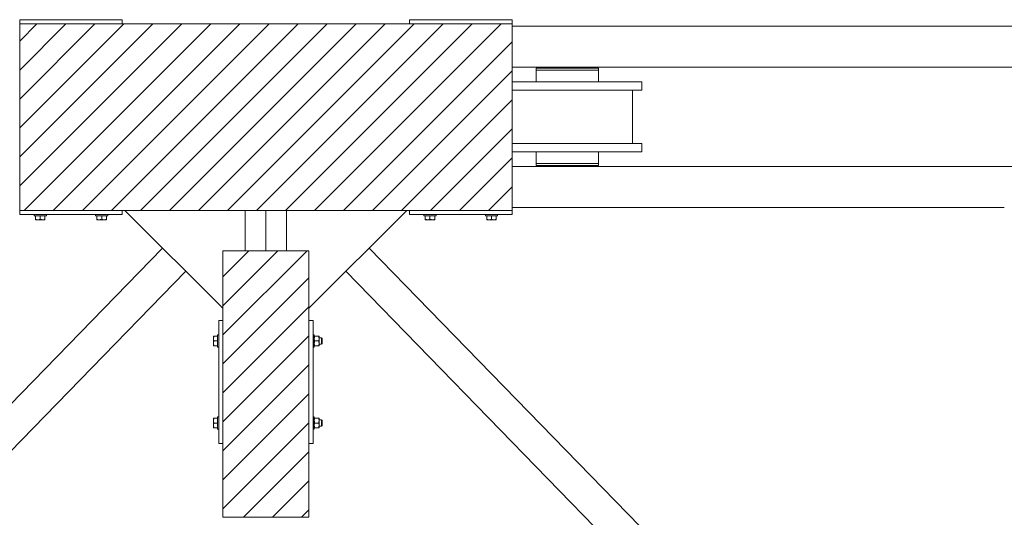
# Model space of a CAD drawing. Header units: millimetres. Extents: x -1413 to 6997, y -739331 to -733391.
# Tile 44 of 47: x 5525 to 6005, y -733982 to -733740. Entities that reach past the tile are written whole.
import ezdxf

# ---------------------------------------------------------------- set-up
doc = ezdxf.new("R2010")
doc.units = ezdxf.units.MM
doc.header["$MEASUREMENT"] = 0
for name, color, linetype, lineweight in [('Side Cradle Blocks', 7, 'Continuous', 0), ('Side Cradle Stbd', 7, 'Continuous', 0), ('Side Slip Cradle Stbd', 7, 'Continuous', 0)]:
    doc.layers.add(name, color=color, linetype=linetype, lineweight=lineweight)

# ---------------------------------------------------------------- blocks, each defined once
blk = doc.blocks.new('*U59')
at = {"linetype": 'Continuous', "lineweight": 0}
h = blk.add_hatch(dxfattribs=at)
h.set_pattern_fill('HATCH', color=30, style=0, pattern_type=2)
h.set_pattern_definition([(45, (2807.600171, 2543.745687), (-7.071067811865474, 7.071067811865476), [])])
h.paths.add_polyline_path([(2973.367722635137, 2528.072031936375), (2973.367722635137, 2529.385302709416), (2973.367722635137, 2549.385627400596), (2973.367722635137, 2556.685746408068), (2973.367722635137, 2560.685811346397), (2973.367722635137, 2586.686238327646), (2973.367722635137, 2590.686303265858), (2973.367722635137, 2597.873172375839), (2973.367722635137, 2617.873497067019), (2973.367722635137, 2619.073523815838), (2933.126881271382, 2619.073516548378), (2923.366910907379, 2619.073516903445), (2783.364638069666, 2619.073521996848), (2733.36382634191, 2619.073523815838), (2733.36382634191, 2617.873497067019), (2733.36382634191, 2597.873172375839), (2733.36382634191, 2590.686303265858), (2733.36382634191, 2586.686238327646), (2733.363826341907, 2560.685811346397), (2733.363826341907, 2556.685746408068), (2733.363826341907, 2549.385627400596), (2733.363826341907, 2529.385302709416), (2733.363826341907, 2528.072039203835), (2783.364638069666, 2528.072039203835), (2784.621286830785, 2528.072039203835), (2843.308990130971, 2528.072039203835), (2853.36577448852, 2528.072039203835), (2863.422558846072, 2528.072039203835), (2922.11026214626, 2528.072039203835), (2923.366910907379, 2528.072039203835), (2933.126881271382, 2528.072039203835)])
h = blk.add_hatch(dxfattribs=at)
h.set_pattern_fill('HATCH', color=30, style=0, pattern_type=2)
h.set_pattern_definition([(45, (2848.120892, 2469.16471), (-7.071067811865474, 7.071067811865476), [])])
h.paths.add_polyline_path([(2874.366115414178, 2474.356098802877), (2874.366115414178, 2480.327892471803), (2874.366115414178, 2508.35665077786), (2863.422558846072, 2508.35665077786), (2853.36577448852, 2508.35665077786), (2843.308990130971, 2508.35665077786), (2832.365433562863, 2508.35665077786), (2832.365433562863, 2480.327892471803), (2832.365433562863, 2474.356098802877), (2832.365433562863, 2414.355124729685), (2832.365433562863, 2378.354540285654), (2833.365449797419, 2378.354540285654), (2853.36577448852, 2378.354540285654), (2873.366099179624, 2378.354540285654), (2874.366115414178, 2378.354540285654), (2874.366115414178, 2414.355124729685)])
at = {"color": 30, "linetype": 'Continuous', "lineweight": 0, "flags": 128}
for points in [[(2973.367722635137, 2528.072031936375), (2973.367722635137, 2529.385302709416), (2973.367722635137, 2549.385627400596), (2973.367722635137, 2556.685746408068), (2973.367722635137, 2560.685811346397), (2973.367722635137, 2586.686238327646), (2973.367722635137, 2590.686303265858), (2973.367722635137, 2597.873172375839), (2973.367722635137, 2617.873497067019), (2973.367722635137, 2619.073523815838), (2933.126881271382, 2619.073516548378), (2923.366910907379, 2619.073516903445), (2783.364638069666, 2619.073521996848), (2733.36382634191, 2619.073523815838), (2733.36382634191, 2617.873497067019), (2733.36382634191, 2597.873172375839), (2733.36382634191, 2590.686303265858), (2733.36382634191, 2586.686238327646), (2733.363826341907, 2560.685811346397), (2733.363826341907, 2556.685746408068), (2733.363826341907, 2549.385627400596), (2733.363826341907, 2529.385302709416), (2733.363826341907, 2528.072039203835), (2783.364638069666, 2528.072039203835), (2784.621286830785, 2528.072039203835), (2843.308990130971, 2528.072039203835), (2853.36577448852, 2528.072039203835), (2863.422558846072, 2528.072039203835), (2922.11026214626, 2528.072039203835), (2923.366910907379, 2528.072039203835), (2933.126881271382, 2528.072039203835), (2973.367722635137, 2528.072031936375)], [(2874.366115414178, 2474.356098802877), (2874.366115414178, 2480.327892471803), (2874.366115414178, 2508.35665077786), (2863.422558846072, 2508.35665077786), (2853.36577448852, 2508.35665077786), (2843.308990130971, 2508.35665077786), (2832.365433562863, 2508.35665077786), (2832.365433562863, 2480.327892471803), (2832.365433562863, 2474.356098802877), (2832.365433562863, 2414.355124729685), (2832.365433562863, 2378.354540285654), (2833.365449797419, 2378.354540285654), (2853.36577448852, 2378.354540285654), (2873.366099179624, 2378.354540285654), (2874.366115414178, 2378.354540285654), (2874.366115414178, 2414.355124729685), (2874.366115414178, 2474.356098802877)]]:
    blk.add_lwpolyline(points, close=True, dxfattribs=at)
at = {"layer": 'Side Cradle Blocks', "color": 7, "linetype": 'Continuous', "lineweight": 0}
for p, q in [((2733.36382634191, 2619.073523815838), (2733.36382634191, 2621.073549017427)), ((2733.36382634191, 2621.073549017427), (2783.364638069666, 2621.073549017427)), ((2783.364638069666, 2621.073549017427), (2783.364638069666, 2619.073523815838)), ((2933.126881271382, 2621.073549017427), (2923.366910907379, 2621.073549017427)), ((2923.366910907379, 2621.073549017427), (2923.366910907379, 2619.073523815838)), ((2973.367722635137, 2621.073549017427), (2933.126881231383, 2621.073549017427)), ((2973.367722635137, 2619.073523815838), (2973.367722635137, 2621.073549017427)), ((2733.363826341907, 2619.073516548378), (2933.126881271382, 2619.073516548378)), ((2733.363826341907, 2528.072039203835), (2733.363826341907, 2619.073516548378)), ((2933.126881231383, 2619.073516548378), (2973.367722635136, 2619.073516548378)), ((2973.367722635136, 2619.073516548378), (2973.367722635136, 2528.072039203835)), ((2933.126881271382, 2528.072039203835), (2733.363826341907, 2528.072039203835)), ((2733.36382634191, 2528.072031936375), (2733.36382634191, 2526.072006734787)), ((2733.36382634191, 2526.072006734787), (2783.364638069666, 2526.072006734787)), ((2741.047333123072, 2523.830352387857), (2741.047333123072, 2525.471989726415)), ((2744.51205762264, 2525.471996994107), (2743.363988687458, 2525.471996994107)), ((2743.363988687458, 2523.830352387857), (2743.363988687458, 2525.471988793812)), ((2745.680644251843, 2525.471989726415), (2745.680644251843, 2523.830352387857)), ((2771.047820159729, 2525.471989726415), (2771.047820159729, 2523.830352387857)), ((2772.21640678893, 2525.471996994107), (2773.364475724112, 2525.471996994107)), ((2773.364475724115, 2523.830352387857), (2773.364475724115, 2525.471988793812)), ((2775.681131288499, 2523.830352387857), (2775.681131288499, 2525.471989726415)), ((2783.364638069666, 2526.072006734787), (2783.364638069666, 2528.072031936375)), ((2923.366910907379, 2526.072006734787), (2923.366910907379, 2528.072031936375)), ((2933.126881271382, 2526.072006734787), (2923.366910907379, 2526.072006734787)), ((2931.050417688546, 2523.830352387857), (2931.050417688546, 2525.471989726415)), ((2933.126881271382, 2525.471996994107), (2932.219004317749, 2525.471996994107)), ((2973.367722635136, 2528.072039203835), (2933.126881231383, 2528.072039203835)), ((2973.367722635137, 2526.072006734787), (2933.126881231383, 2526.072006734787)), ((2933.367073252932, 2525.471996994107), (2933.126881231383, 2525.471996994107)), ((2934.515142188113, 2525.471996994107), (2933.367073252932, 2525.471996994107)), ((2933.367073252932, 2523.830352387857), (2933.367073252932, 2525.471988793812)), ((2935.683728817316, 2525.471989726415), (2935.683728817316, 2523.830352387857)), ((2961.050904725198, 2525.471989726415), (2961.050904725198, 2523.830352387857)), ((2962.219491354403, 2525.471996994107), (2963.367560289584, 2525.471996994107)), ((2963.367560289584, 2523.830352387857), (2963.367560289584, 2525.471988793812)), ((2965.684215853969, 2523.830352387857), (2965.684215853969, 2525.471989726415)), ((2973.367722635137, 2528.072031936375), (2973.367722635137, 2526.072006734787)), ((2741.047333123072, 2523.628595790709), (2741.047333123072, 2523.830352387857)), ((2741.474609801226, 2523.633672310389), (2741.047333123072, 2523.830352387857)), ((2741.16358777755, 2523.472037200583), (2741.185359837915, 2523.471964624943)), ((2741.185399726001, 2523.471964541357), (2741.229005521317, 2523.472037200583)), ((2742.205660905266, 2523.471964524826), (2741.592450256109, 2523.471964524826)), ((2741.617302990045, 2523.472037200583), (2741.592488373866, 2523.471964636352)), ((2742.205832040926, 2523.471964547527), (2742.754434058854, 2523.472037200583)), ((2743.363988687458, 2523.830352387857), (2742.932373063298, 2523.621992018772)), ((2743.791265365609, 2523.633672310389), (2743.363988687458, 2523.830352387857)), ((2744.522316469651, 2523.471964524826), (2743.771049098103, 2523.471964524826)), ((2743.973543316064, 2523.472037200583), (2744.522230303, 2523.471964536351)), ((2745.680644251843, 2523.830352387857), (2745.249028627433, 2523.621992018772)), ((2745.680644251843, 2523.471964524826), (2745.542587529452, 2523.471964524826)), ((2745.564389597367, 2523.472037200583), (2745.542609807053, 2523.471964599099)), ((2745.680644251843, 2523.520124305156), (2745.680644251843, 2523.471964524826)), ((2771.047820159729, 2523.830352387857), (2771.479435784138, 2523.621992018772)), ((2771.047820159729, 2523.520124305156), (2771.047820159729, 2523.471964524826)), ((2771.047820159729, 2523.471964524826), (2771.185876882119, 2523.471964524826)), ((2771.185854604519, 2523.471964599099), (2771.164074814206, 2523.472037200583)), ((2772.206147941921, 2523.471964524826), (2772.957415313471, 2523.471964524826)), ((2772.206234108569, 2523.471964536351), (2772.754921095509, 2523.472037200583)), ((2772.937199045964, 2523.633672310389), (2773.364475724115, 2523.830352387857)), ((2773.364475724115, 2523.830352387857), (2773.796091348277, 2523.621992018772)), ((2773.974030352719, 2523.472037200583), (2774.522632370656, 2523.471964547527)), ((2774.522803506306, 2523.471964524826), (2775.136014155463, 2523.471964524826)), ((2775.135976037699, 2523.471964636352), (2775.11116142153, 2523.472037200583)), ((2775.253854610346, 2523.633672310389), (2775.681131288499, 2523.830352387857)), ((2775.499458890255, 2523.472037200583), (2775.54306468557, 2523.471964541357)), ((2775.564876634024, 2523.472037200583), (2775.543104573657, 2523.471964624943)), ((2775.681131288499, 2523.628595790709), (2775.681131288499, 2523.830352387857)), ((2931.050417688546, 2523.628595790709), (2931.050417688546, 2523.830352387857)), ((2931.477694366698, 2523.633672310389), (2931.050417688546, 2523.830352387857)), ((2931.166672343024, 2523.472037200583), (2931.18844440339, 2523.471964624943)), ((2931.188484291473, 2523.471964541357), (2931.232090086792, 2523.472037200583)), ((2932.208745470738, 2523.471964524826), (2931.595534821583, 2523.471964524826)), ((2931.620387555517, 2523.472037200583), (2931.595572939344, 2523.471964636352)), ((2932.208916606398, 2523.471964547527), (2932.757518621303, 2523.472037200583)), ((2933.126881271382, 2523.714400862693), (2932.935457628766, 2523.621992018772)), ((2933.367073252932, 2523.830352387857), (2933.126881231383, 2523.714400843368)), ((2933.126881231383, 2523.471964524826), (2933.774133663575, 2523.471964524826)), ((2933.79434993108, 2523.633672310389), (2933.367073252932, 2523.830352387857)), ((2934.525401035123, 2523.471964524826), (2933.774133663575, 2523.471964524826)), ((2933.976627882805, 2523.472037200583), (2934.525314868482, 2523.471964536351)), ((2935.683728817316, 2523.830352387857), (2935.252113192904, 2523.621992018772)), ((2935.683728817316, 2523.471964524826), (2935.545672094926, 2523.471964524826)), ((2935.567474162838, 2523.472037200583), (2935.545694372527, 2523.471964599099)), ((2935.683728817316, 2523.520124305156), (2935.683728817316, 2523.471964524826)), ((2961.050904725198, 2523.830352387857), (2961.482520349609, 2523.621992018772)), ((2961.050904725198, 2523.520124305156), (2961.050904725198, 2523.471964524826)), ((2961.050904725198, 2523.471964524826), (2961.188961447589, 2523.471964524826)), ((2961.188939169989, 2523.471964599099), (2961.167159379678, 2523.472037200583)), ((2962.209232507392, 2523.471964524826), (2962.96049987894, 2523.471964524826)), ((2962.20931867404, 2523.471964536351), (2962.758005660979, 2523.472037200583)), ((2962.940283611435, 2523.633672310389), (2963.367560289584, 2523.830352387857)), ((2963.367560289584, 2523.830352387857), (2963.799175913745, 2523.621992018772)), ((2963.97711491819, 2523.472037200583), (2964.525716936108, 2523.471964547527)), ((2964.525888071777, 2523.471964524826), (2965.139098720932, 2523.471964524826)), ((2965.139060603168, 2523.471964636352), (2965.114245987, 2523.472037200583)), ((2965.256939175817, 2523.633672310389), (2965.684215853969, 2523.830352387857)), ((2965.502543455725, 2523.472037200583), (2965.546149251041, 2523.471964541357)), ((2965.567961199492, 2523.472037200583), (2965.546189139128, 2523.471964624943)), ((2965.684215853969, 2523.628595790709), (2965.684215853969, 2523.830352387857)), ((2832.365433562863, 2378.354540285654), (2832.365433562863, 2508.35665077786)), ((2832.365433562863, 2508.35665077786), (2874.366115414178, 2508.35665077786)), ((2874.366115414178, 2508.35665077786), (2874.366115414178, 2378.354540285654)), ((2832.365426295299, 2474.356098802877), (2830.365401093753, 2474.356098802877)), ((2830.365401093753, 2474.356098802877), (2830.365401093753, 2414.355124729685)), ((2874.366122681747, 2474.356098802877), (2876.366147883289, 2474.356098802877)), ((2876.366147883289, 2474.356098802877), (2876.366147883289, 2414.355124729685)), ((2827.765431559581, 2466.556337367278), (2827.765358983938, 2466.534565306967)), ((2827.765358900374, 2466.53452541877), (2827.765431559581, 2466.490919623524)), ((2827.765358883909, 2465.514264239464), (2827.765358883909, 2466.127474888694)), ((2827.765431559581, 2466.102622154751), (2827.765358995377, 2466.127436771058)), ((2827.765358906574, 2465.514093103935), (2827.765431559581, 2464.965491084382)), ((2827.765358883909, 2463.197608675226), (2827.765358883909, 2463.948876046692)), ((2827.765431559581, 2463.746381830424), (2827.765358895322, 2463.197694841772)), ((2828.123746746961, 2464.355936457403), (2827.915386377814, 2464.787552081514)), ((2828.123746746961, 2462.039280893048), (2827.915386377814, 2462.470896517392)), ((2827.921990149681, 2466.672592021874), (2828.123746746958, 2466.672592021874)), ((2827.927066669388, 2466.245315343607), (2828.123746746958, 2466.672592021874)), ((2827.927066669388, 2463.928659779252), (2828.123746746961, 2464.355936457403)), ((2828.123746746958, 2466.672592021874), (2829.765384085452, 2466.672592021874)), ((2828.123746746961, 2464.355936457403), (2829.765383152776, 2464.355936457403)), ((2829.765391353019, 2463.207867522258), (2829.765391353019, 2464.355936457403)), ((2876.966164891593, 2466.536715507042), (2876.966230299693, 2466.556337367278)), ((2877.009873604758, 2465.905857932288), (2876.966164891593, 2465.514329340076)), ((2877.009873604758, 2463.58920236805), (2876.966164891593, 2463.197673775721)), ((2876.966230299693, 2465.966572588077), (2876.966224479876, 2465.955969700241)), ((2876.966224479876, 2462.755903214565), (2876.966230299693, 2462.745300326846)), ((2877.116185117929, 2464.787552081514), (2877.324545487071, 2464.355936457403)), ((2877.116185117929, 2462.470896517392), (2877.324545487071, 2462.039280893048)), ((2877.122788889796, 2466.672592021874), (2877.324545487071, 2466.672592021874)), ((2878.999377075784, 2466.672592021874), (2877.324545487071, 2466.672592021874)), ((2877.324545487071, 2464.355936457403), (2878.999377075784, 2464.355936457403)), ((2878.999377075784, 2466.672592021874), (2879.196057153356, 2466.245315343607)), ((2878.999377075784, 2464.355936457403), (2879.196057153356, 2463.928659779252)), ((2879.221445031, 2464.815947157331), (2879.33281234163, 2465.219007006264)), ((2879.221445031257, 2462.499291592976), (2879.332812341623, 2462.902351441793)), ((2879.357764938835, 2466.672592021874), (2879.322813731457, 2466.672592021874)), ((2879.357764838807, 2466.534565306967), (2879.357692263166, 2466.556337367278)), ((2879.357692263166, 2465.966572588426), (2879.357698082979, 2465.955969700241)), ((2879.357692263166, 2462.74530032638), (2879.357698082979, 2462.755903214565)), ((2879.357764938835, 2465.514264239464), (2879.357764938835, 2466.127474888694)), ((2879.357764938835, 2465.514264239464), (2879.357764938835, 2464.762996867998)), ((2879.357764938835, 2463.197608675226), (2879.357764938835, 2462.584398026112)), ((2880.566216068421, 2463.224547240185), (2880.566216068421, 2463.743633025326)), ((2880.766219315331, 2463.365970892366), (2880.766219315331, 2463.820170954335)), ((2827.765358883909, 2462.039280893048), (2827.765358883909, 2462.177337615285)), ((2827.765431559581, 2462.155535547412), (2827.765358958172, 2462.1773153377)), ((2827.813518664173, 2462.039280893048), (2827.765358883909, 2462.039280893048)), ((2829.76538408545, 2462.039280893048), (2828.123746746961, 2462.039280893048)), ((2876.966230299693, 2462.155535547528), (2876.966164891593, 2462.175157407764)), ((2877.014317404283, 2462.039280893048), (2876.966164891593, 2462.039280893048)), ((2877.324545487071, 2462.039280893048), (2878.999377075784, 2462.039280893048)), ((2879.201133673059, 2462.039280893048), (2878.999377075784, 2462.039280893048)), ((2879.201133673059, 2462.039280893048), (2879.208800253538, 2462.039280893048)), ((2879.357692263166, 2462.155535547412), (2879.357764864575, 2462.1773153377)), ((2827.765358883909, 2426.671942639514), (2827.765358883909, 2426.533885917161)), ((2827.813518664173, 2426.671942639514), (2827.765358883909, 2426.671942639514)), ((2827.765358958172, 2426.533908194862), (2827.765431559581, 2426.55568798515)), ((2827.765358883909, 2425.513614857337), (2827.765358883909, 2424.76234748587)), ((2827.765358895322, 2425.513528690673), (2827.765431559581, 2424.964841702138)), ((2828.123746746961, 2426.671942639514), (2827.915386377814, 2426.240327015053)), ((2828.123746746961, 2424.355287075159), (2827.915386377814, 2423.923671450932)), ((2827.927066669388, 2424.782563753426), (2828.123746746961, 2424.355287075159)), ((2829.76538408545, 2426.671942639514), (2828.123746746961, 2426.671942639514)), ((2828.123746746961, 2424.355287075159), (2829.765383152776, 2424.355287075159)), ((2829.765391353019, 2425.50335601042), (2829.765391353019, 2424.355287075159)), ((2877.014317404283, 2426.671942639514), (2876.966164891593, 2426.671942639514)), ((2876.966230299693, 2426.55568798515), (2876.966164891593, 2426.536066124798)), ((2877.009873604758, 2425.122021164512), (2876.966164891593, 2425.513549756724)), ((2876.966230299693, 2425.965923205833), (2876.966224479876, 2425.955320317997)), ((2877.116185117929, 2426.240327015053), (2877.324545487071, 2426.671942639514)), ((2877.116185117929, 2423.923671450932), (2877.324545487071, 2424.355287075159)), ((2877.324545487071, 2426.671942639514), (2878.999377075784, 2426.671942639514)), ((2877.324545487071, 2424.355287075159), (2878.999377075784, 2424.355287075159)), ((2878.999377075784, 2426.671942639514), (2879.201133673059, 2426.671942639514)), ((2878.999377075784, 2424.355287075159), (2879.196057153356, 2424.782563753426)), ((2879.201133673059, 2426.671942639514), (2879.208800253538, 2426.671942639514)), ((2879.221445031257, 2426.211931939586), (2879.332812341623, 2425.808872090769)), ((2879.357692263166, 2426.55568798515), (2879.357764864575, 2426.533908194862)), ((2879.357698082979, 2425.955320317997), (2879.357692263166, 2425.965923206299)), ((2879.357764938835, 2425.513614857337), (2879.357764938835, 2426.126825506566)), ((2880.566216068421, 2425.486676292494), (2880.566216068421, 2424.967590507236)), ((2880.766219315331, 2425.345252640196), (2880.766219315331, 2424.891052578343)), ((2827.765431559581, 2423.745732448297), (2827.765358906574, 2423.197130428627)), ((2827.765358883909, 2423.196959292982), (2827.765358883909, 2422.583748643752)), ((2827.765358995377, 2422.583786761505), (2827.765431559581, 2422.608601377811)), ((2827.765431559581, 2422.220303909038), (2827.765358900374, 2422.176698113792)), ((2827.765431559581, 2422.154886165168), (2827.765358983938, 2422.176658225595)), ((2827.921990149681, 2422.038631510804), (2828.123746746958, 2422.038631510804)), ((2827.927066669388, 2422.465908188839), (2828.123746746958, 2422.038631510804)), ((2828.123746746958, 2422.038631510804), (2829.765384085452, 2422.038631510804)), ((2877.009873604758, 2422.805365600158), (2876.966164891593, 2423.196894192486)), ((2876.966230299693, 2422.154886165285), (2876.966164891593, 2422.174508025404)), ((2876.966224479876, 2422.755253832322), (2876.966230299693, 2422.744650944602)), ((2877.122788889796, 2422.038631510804), (2877.324545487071, 2422.038631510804)), ((2878.999377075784, 2422.038631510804), (2877.324545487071, 2422.038631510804)), ((2878.999377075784, 2422.038631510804), (2879.196057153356, 2422.465908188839)), ((2879.221445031, 2423.895276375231), (2879.33281234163, 2423.492216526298)), ((2879.357764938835, 2422.038631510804), (2879.322813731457, 2422.038631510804)), ((2879.357698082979, 2422.755253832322), (2879.357692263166, 2422.744650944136)), ((2879.357692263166, 2422.154886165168), (2879.357764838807, 2422.176658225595)), ((2879.357764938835, 2423.196959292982), (2879.357764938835, 2423.948226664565)), ((2879.357764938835, 2423.196959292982), (2879.357764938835, 2422.583748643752)), ((2830.365401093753, 2414.355124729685), (2832.365426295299, 2414.355124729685)), ((2876.366147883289, 2414.355124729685), (2874.366122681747, 2414.355124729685)), ((2874.366115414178, 2378.354540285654), (2832.365433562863, 2378.354540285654))]:
    blk.add_line(p, q, dxfattribs=at)
at = {"layer": 'Side Cradle Blocks', "color": 7, "linetype": 'Continuous', "lineweight": 0, "flags": 128}
for points in [[(2743.363988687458, 2525.471996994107), (2742.215919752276, 2525.471996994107), (2741.242633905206, 2525.471996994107), (2740.592305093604, 2525.471996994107), (2740.363939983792, 2525.471996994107), (2740.363939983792, 2526.071999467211)], [(2746.364037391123, 2526.071999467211), (2746.364037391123, 2525.471996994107), (2746.135672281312, 2525.471996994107), (2745.485343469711, 2525.471996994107), (2744.51205762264, 2525.471996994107)], [(2772.21640678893, 2525.471996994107), (2771.243120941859, 2525.471996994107), (2770.592792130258, 2525.471996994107), (2770.364427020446, 2525.471996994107), (2770.364427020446, 2526.071999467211)], [(2776.364524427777, 2526.071999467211), (2776.364524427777, 2525.471996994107), (2776.136159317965, 2525.471996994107), (2775.485830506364, 2525.471996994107), (2774.512544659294, 2525.471996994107), (2773.364475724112, 2525.471996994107)], [(2932.219004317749, 2525.471996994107), (2932.219004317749, 2525.471996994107), (2931.245718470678, 2525.471996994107), (2930.595389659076, 2525.471996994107), (2930.367024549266, 2525.471996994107), (2930.367024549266, 2526.071999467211)], [(2936.138756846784, 2525.471996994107), (2936.138756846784, 2525.471996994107), (2935.488428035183, 2525.471996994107), (2934.515142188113, 2525.471996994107)], [(2936.367121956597, 2526.071999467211), (2936.367121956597, 2525.471996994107), (2936.138756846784, 2525.471996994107)], [(2962.219491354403, 2525.471996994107), (2961.246205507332, 2525.471996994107), (2960.59587669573, 2525.471996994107), (2960.367511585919, 2525.471996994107), (2960.367511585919, 2526.071999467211)], [(2966.367608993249, 2526.071999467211), (2966.367608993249, 2525.471996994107), (2966.139243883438, 2525.471996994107), (2965.488915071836, 2525.471996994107), (2964.515629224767, 2525.471996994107), (2963.367560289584, 2525.471996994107)], [(2741.047333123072, 2523.628595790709), (2741.047333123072, 2523.621353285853), (2741.047333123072, 2523.506915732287), (2741.047333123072, 2523.471964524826), (2741.185389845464, 2523.471964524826), (2741.592450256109, 2523.471964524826)], [(2741.474609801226, 2523.633672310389), (2741.605693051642, 2523.573333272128), (2741.814067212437, 2523.515680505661), (2742.205660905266, 2523.471964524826), (2742.354028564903, 2523.478290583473), (2742.500918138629, 2523.49691712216), (2742.903977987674, 2523.608284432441), (2742.932373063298, 2523.621992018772)], [(2742.205660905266, 2523.471964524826), (2742.956928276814, 2523.471964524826), (2743.771049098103, 2523.471964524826)], [(2743.791265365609, 2523.633672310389), (2743.922348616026, 2523.573333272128), (2744.130722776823, 2523.515680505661), (2744.522316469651, 2523.471964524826), (2744.670684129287, 2523.478290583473), (2744.817573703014, 2523.49691712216), (2745.22063355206, 2523.608284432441), (2745.249028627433, 2523.621992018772)], [(2744.522244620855, 2523.471964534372), (2744.522316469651, 2523.471964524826), (2745.135527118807, 2523.471964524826), (2745.542587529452, 2523.471964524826)], [(2745.680644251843, 2523.520124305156), (2745.680644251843, 2523.620929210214), (2745.680644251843, 2523.628595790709), (2745.680644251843, 2523.830352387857)], [(2771.047820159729, 2523.830352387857), (2771.047820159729, 2523.628595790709), (2771.047820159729, 2523.620929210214), (2771.047820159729, 2523.520124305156)], [(2771.185876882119, 2523.471964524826), (2771.592937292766, 2523.471964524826), (2772.206147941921, 2523.471964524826), (2772.206219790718, 2523.471964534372)], [(2771.479435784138, 2523.621992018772), (2771.507830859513, 2523.608284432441), (2771.910890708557, 2523.49691712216), (2772.057780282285, 2523.478290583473), (2772.206147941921, 2523.471964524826), (2772.59774163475, 2523.515680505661), (2772.806115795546, 2523.573333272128), (2772.937199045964, 2523.633672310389)], [(2772.957415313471, 2523.471964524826), (2773.771536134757, 2523.471964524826), (2774.522803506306, 2523.471964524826)], [(2773.796091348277, 2523.621992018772), (2773.824486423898, 2523.608284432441), (2774.227546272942, 2523.49691712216), (2774.374435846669, 2523.478290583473), (2774.522803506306, 2523.471964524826), (2774.914397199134, 2523.515680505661), (2775.122771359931, 2523.573333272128), (2775.253854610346, 2523.633672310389)], [(2775.136014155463, 2523.471964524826), (2775.543074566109, 2523.471964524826), (2775.681131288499, 2523.471964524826), (2775.681131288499, 2523.506915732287), (2775.681131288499, 2523.621353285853), (2775.681131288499, 2523.628595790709)], [(2931.050417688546, 2523.628595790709), (2931.050417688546, 2523.621353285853), (2931.050417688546, 2523.506915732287), (2931.050417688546, 2523.471964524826), (2931.188474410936, 2523.471964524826), (2931.595534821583, 2523.471964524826)], [(2931.477694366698, 2523.633672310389), (2931.608777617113, 2523.573333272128), (2931.817151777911, 2523.515680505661), (2932.208745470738, 2523.471964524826), (2932.357113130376, 2523.478290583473), (2932.504002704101, 2523.49691712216), (2932.907062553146, 2523.608284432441), (2932.935457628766, 2523.621992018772)], [(2932.208745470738, 2523.471964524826), (2932.960012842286, 2523.471964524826), (2933.126881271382, 2523.471964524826)], [(2933.79434993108, 2523.633672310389), (2933.925433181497, 2523.573333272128), (2934.133807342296, 2523.515680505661), (2934.525401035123, 2523.471964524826), (2934.67376869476, 2523.478290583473), (2934.820658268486, 2523.49691712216), (2935.223718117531, 2523.608284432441), (2935.252113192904, 2523.621992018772)], [(2934.525329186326, 2523.471964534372), (2934.525401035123, 2523.471964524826), (2935.138611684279, 2523.471964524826), (2935.545672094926, 2523.471964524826)], [(2935.683728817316, 2523.520124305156), (2935.683728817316, 2523.620929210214), (2935.683728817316, 2523.628595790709), (2935.683728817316, 2523.830352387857)], [(2961.050904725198, 2523.830352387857), (2961.050904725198, 2523.628595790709), (2961.050904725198, 2523.620929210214), (2961.050904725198, 2523.520124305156)], [(2961.188961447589, 2523.471964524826), (2961.596021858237, 2523.471964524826), (2962.209232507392, 2523.471964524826), (2962.209304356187, 2523.471964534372)], [(2961.482520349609, 2523.621992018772), (2961.510915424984, 2523.608284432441), (2961.913975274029, 2523.49691712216), (2962.060864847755, 2523.478290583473), (2962.209232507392, 2523.471964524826), (2962.600826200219, 2523.515680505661), (2962.809200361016, 2523.573333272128), (2962.940283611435, 2523.633672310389)], [(2962.96049987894, 2523.471964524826), (2963.774620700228, 2523.471964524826), (2964.525888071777, 2523.471964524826)], [(2963.799175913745, 2523.621992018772), (2963.827570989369, 2523.608284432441), (2964.230630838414, 2523.49691712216), (2964.377520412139, 2523.478290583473), (2964.525888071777, 2523.471964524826), (2964.917481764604, 2523.515680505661), (2965.125855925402, 2523.573333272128), (2965.256939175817, 2523.633672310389)], [(2965.139098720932, 2523.471964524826), (2965.54615913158, 2523.471964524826), (2965.684215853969, 2523.471964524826), (2965.684215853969, 2523.506915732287), (2965.684215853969, 2523.621353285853), (2965.684215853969, 2523.628595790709)], [(2829.765391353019, 2464.355936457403), (2829.765391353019, 2465.504005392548), (2829.765391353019, 2466.477291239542), (2829.76539135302, 2467.127620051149), (2829.76539135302, 2467.355985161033), (2830.365393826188, 2467.355985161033)], [(2876.366155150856, 2467.355985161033), (2876.966157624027, 2467.355985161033), (2876.966157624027, 2467.127620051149), (2876.966157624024, 2466.477291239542), (2876.966157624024, 2465.504005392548), (2876.966157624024, 2464.355936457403), (2876.966157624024, 2463.207867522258), (2876.966157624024, 2462.234581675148), (2876.966157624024, 2461.58425286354), (2876.966157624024, 2461.355887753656), (2876.366155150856, 2461.355887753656)], [(2827.921990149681, 2466.672592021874), (2827.914747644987, 2466.672592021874), (2827.800310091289, 2466.672592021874), (2827.765358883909, 2466.672592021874), (2827.765358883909, 2466.534535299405), (2827.765358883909, 2466.127474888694)], [(2827.927066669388, 2466.245315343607), (2827.866727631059, 2466.114232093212), (2827.809074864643, 2465.905857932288), (2827.765358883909, 2465.514264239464), (2827.771684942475, 2465.365896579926), (2827.79031148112, 2465.219007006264), (2827.90167879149, 2464.815947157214), (2827.915386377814, 2464.787552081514)], [(2827.765358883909, 2465.514264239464), (2827.765358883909, 2464.762996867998), (2827.765358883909, 2463.948876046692)], [(2827.927066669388, 2463.928659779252), (2827.866727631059, 2463.797576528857), (2827.809074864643, 2463.58920236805), (2827.765358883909, 2463.197608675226), (2827.771684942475, 2463.049241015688), (2827.79031148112, 2462.902351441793), (2827.90167879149, 2462.499291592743), (2827.915386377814, 2462.470896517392)], [(2827.765358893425, 2463.197680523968), (2827.765358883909, 2463.197608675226), (2827.765358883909, 2462.584398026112), (2827.765358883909, 2462.177337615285)], [(2830.365393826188, 2461.355887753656), (2829.765391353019, 2461.355887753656), (2829.765391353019, 2461.58425286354), (2829.765391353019, 2462.234581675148), (2829.765391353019, 2463.207867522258)], [(2877.122788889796, 2466.672592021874), (2877.115546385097, 2466.672592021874), (2877.001108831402, 2466.672592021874), (2876.966164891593, 2466.672592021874)], [(2877.116185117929, 2464.787552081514), (2877.102477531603, 2464.815947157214), (2876.991110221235, 2465.219007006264), (2876.972483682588, 2465.365896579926), (2876.966164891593, 2465.514093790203)], [(2877.116185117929, 2462.470896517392), (2877.102477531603, 2462.499291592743), (2876.991110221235, 2462.902351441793), (2876.972483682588, 2463.049241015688), (2876.966164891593, 2463.197438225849)], [(2877.009873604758, 2465.905857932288), (2877.067526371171, 2466.114232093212), (2877.127865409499, 2466.245315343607), (2877.324545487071, 2466.672592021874)], [(2877.009873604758, 2463.58920236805), (2877.067526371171, 2463.797576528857), (2877.127865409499, 2463.928659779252), (2877.324545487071, 2464.355936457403)], [(2878.999377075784, 2466.672592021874), (2879.201133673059, 2466.672592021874), (2879.208376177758, 2466.672592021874), (2879.322813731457, 2466.672592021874)], [(2879.221445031, 2464.815947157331), (2879.207737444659, 2464.787552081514), (2878.999377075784, 2464.355936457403)], [(2879.221445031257, 2462.499291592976), (2879.207737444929, 2462.470896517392), (2878.999377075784, 2462.039280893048)], [(2879.196057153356, 2466.245315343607), (2879.256396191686, 2466.114232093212), (2879.314048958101, 2465.905857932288), (2879.357764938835, 2465.514264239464), (2879.351438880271, 2465.365896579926), (2879.33281234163, 2465.219007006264)], [(2879.196057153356, 2463.928659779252), (2879.256396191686, 2463.797576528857), (2879.314048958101, 2463.58920236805), (2879.357764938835, 2463.197608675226), (2879.351438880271, 2463.049241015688), (2879.332812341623, 2462.902351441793)], [(2879.357764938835, 2462.584398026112), (2879.357764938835, 2462.177337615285), (2879.357764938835, 2462.039280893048), (2879.309605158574, 2462.039280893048), (2879.208800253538, 2462.039280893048)], [(2879.357764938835, 2466.672592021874), (2879.357764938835, 2466.534535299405), (2879.357764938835, 2466.127474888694)], [(2879.357764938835, 2463.197608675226), (2879.357764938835, 2463.948876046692), (2879.357764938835, 2464.762996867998)], [(2879.357772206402, 2465.955962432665), (2880.566216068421, 2465.955962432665), (2880.766219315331, 2465.755959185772), (2880.766219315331, 2465.649388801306), (2880.766219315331, 2465.34590202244), (2880.766219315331, 2464.891701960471), (2880.766219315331, 2464.355936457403), (2880.766219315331, 2463.820170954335)], [(2880.766219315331, 2463.365970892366), (2880.766219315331, 2463.062484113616), (2880.766219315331, 2462.955913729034), (2880.566216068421, 2462.755910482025), (2879.357772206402, 2462.755910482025)], [(2880.566216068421, 2465.955962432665), (2880.566216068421, 2465.834167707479), (2880.566216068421, 2465.487325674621), (2880.566216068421, 2464.96823988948), (2880.566216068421, 2464.355936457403), (2880.566216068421, 2463.743633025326)], [(2880.566216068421, 2463.224547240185), (2880.566216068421, 2462.877705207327), (2880.566216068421, 2462.755910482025)], [(2827.813518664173, 2462.039280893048), (2827.914323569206, 2462.039280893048), (2827.921990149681, 2462.039280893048), (2828.123746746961, 2462.039280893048)], [(2877.014317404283, 2462.039280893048), (2877.115122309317, 2462.039280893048), (2877.122788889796, 2462.039280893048), (2877.324545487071, 2462.039280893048)], [(2827.765358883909, 2426.533885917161), (2827.765358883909, 2426.126825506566), (2827.765358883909, 2425.513614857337), (2827.765358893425, 2425.513543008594)], [(2827.915386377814, 2426.240327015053), (2827.90167879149, 2426.211931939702), (2827.79031148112, 2425.808872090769), (2827.771684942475, 2425.661982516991), (2827.765358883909, 2425.513614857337), (2827.809074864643, 2425.122021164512), (2827.866727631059, 2424.913647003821), (2827.927066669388, 2424.782563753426)], [(2827.765358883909, 2424.76234748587), (2827.765358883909, 2423.948226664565), (2827.765358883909, 2423.196959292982)], [(2828.123746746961, 2426.671942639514), (2827.921990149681, 2426.671942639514), (2827.914323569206, 2426.671942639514), (2827.813518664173, 2426.671942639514)], [(2829.765391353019, 2425.50335601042), (2829.765391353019, 2426.476641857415), (2829.765391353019, 2427.126970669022), (2829.765391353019, 2427.355335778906), (2830.365393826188, 2427.355335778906)], [(2830.365393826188, 2421.355238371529), (2829.76539135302, 2421.355238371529), (2829.76539135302, 2421.583603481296), (2829.765391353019, 2422.23393229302), (2829.765391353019, 2423.207218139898), (2829.765391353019, 2424.355287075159)], [(2876.366155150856, 2427.355335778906), (2876.966157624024, 2427.355335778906), (2876.966157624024, 2427.126970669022), (2876.966157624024, 2426.476641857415), (2876.966157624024, 2425.50335601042), (2876.966157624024, 2424.355287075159), (2876.966157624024, 2423.207218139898), (2876.966157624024, 2422.23393229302), (2876.966157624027, 2421.583603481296), (2876.966157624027, 2421.355238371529), (2876.366155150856, 2421.355238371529)], [(2876.966164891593, 2425.513785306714), (2876.972483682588, 2425.661982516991), (2876.991110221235, 2425.808872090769), (2877.102477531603, 2426.211931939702), (2877.116185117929, 2426.240327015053)], [(2877.324545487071, 2424.355287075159), (2877.127865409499, 2424.782563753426), (2877.067526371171, 2424.913647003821), (2877.009873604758, 2425.122021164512)], [(2877.324545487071, 2426.671942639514), (2877.122788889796, 2426.671942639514), (2877.115122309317, 2426.671942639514), (2877.014317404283, 2426.671942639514)], [(2878.999377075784, 2426.671942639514), (2879.207737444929, 2426.240327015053), (2879.221445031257, 2426.211931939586)], [(2878.999377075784, 2424.355287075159), (2879.207737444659, 2423.923671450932), (2879.221445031, 2423.895276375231)], [(2879.332812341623, 2425.808872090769), (2879.351438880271, 2425.661982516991), (2879.357764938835, 2425.513614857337), (2879.314048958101, 2425.122021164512), (2879.256396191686, 2424.913647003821), (2879.196057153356, 2424.782563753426)], [(2879.208800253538, 2426.671942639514), (2879.309605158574, 2426.671942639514), (2879.357764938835, 2426.671942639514), (2879.357764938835, 2426.533885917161), (2879.357764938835, 2426.126825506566)], [(2879.357764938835, 2423.948226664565), (2879.357764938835, 2424.76234748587), (2879.357764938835, 2425.513614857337)], [(2879.357772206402, 2425.955313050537), (2880.566216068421, 2425.955313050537), (2880.766219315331, 2425.755309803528), (2880.766219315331, 2425.648739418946), (2880.766219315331, 2425.345252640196)], [(2880.766219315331, 2424.891052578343), (2880.766219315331, 2424.355287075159), (2880.766219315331, 2423.819521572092), (2880.766219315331, 2423.365321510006), (2880.766219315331, 2423.061834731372), (2880.766219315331, 2422.95526434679), (2880.566216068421, 2422.755261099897), (2879.357772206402, 2422.755261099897)], [(2880.566216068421, 2425.955313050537), (2880.566216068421, 2425.833518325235), (2880.566216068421, 2425.486676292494)], [(2880.566216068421, 2424.967590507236), (2880.566216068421, 2424.355287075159), (2880.566216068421, 2423.742983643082), (2880.566216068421, 2423.223897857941), (2880.566216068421, 2422.877055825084), (2880.566216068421, 2422.755261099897)], [(2827.915386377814, 2423.923671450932), (2827.90167879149, 2423.895276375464), (2827.79031148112, 2423.492216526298), (2827.771684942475, 2423.345326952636), (2827.765358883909, 2423.196959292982), (2827.809074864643, 2422.805365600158), (2827.866727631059, 2422.59699143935), (2827.927066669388, 2422.465908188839)], [(2827.765358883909, 2422.583748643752), (2827.765358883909, 2422.176688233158), (2827.765358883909, 2422.038631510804), (2827.800310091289, 2422.038631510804), (2827.914747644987, 2422.038631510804), (2827.921990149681, 2422.038631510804)], [(2876.966164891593, 2423.197129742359), (2876.972483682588, 2423.345326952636), (2876.991110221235, 2423.492216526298), (2877.102477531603, 2423.895276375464), (2877.116185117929, 2423.923671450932)], [(2876.966164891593, 2422.038631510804), (2877.001108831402, 2422.038631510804), (2877.115546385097, 2422.038631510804), (2877.122788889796, 2422.038631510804)], [(2877.324545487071, 2422.038631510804), (2877.127865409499, 2422.465908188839), (2877.067526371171, 2422.59699143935), (2877.009873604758, 2422.805365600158)], [(2879.322813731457, 2422.038631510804), (2879.208376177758, 2422.038631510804), (2879.201133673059, 2422.038631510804), (2878.999377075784, 2422.038631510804)], [(2879.33281234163, 2423.492216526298), (2879.351438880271, 2423.345326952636), (2879.357764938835, 2423.196959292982), (2879.314048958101, 2422.805365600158), (2879.256396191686, 2422.59699143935), (2879.196057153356, 2422.465908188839)], [(2879.357764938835, 2422.583748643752), (2879.357764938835, 2422.176688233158), (2879.357764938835, 2422.038631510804)]]:
    blk.add_lwpolyline(points, dxfattribs=at)
at = {"layer": 'Side Cradle Stbd', "color": 7, "linetype": 'Continuous', "lineweight": 0}
for p, q in [((3656.350499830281, 2617.873497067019), (2973.367729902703, 2617.873497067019)), ((3656.350499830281, 2597.873172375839), (2973.367729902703, 2597.873172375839)), ((2992.368031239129, 2597.386419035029), (2992.368031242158, 2597.873165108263)), ((3007.75933182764, 2597.386411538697), (3008.368305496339, 2597.386411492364)), ((3008.36829099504, 2597.873165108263), (3008.368290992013, 2597.386418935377)), ((3011.144657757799, 2596.386395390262), (3014.448328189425, 2596.386395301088)), ((3015.608423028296, 2596.386395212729), (3014.448328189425, 2596.386395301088)), ((3014.448326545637, 2590.686302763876), (3015.608421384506, 2590.686302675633)), ((3036.608763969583, 2590.686302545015), (3033.850113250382, 2590.686302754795)), ((3014.236847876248, 2586.686238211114), (3000.368175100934, 2586.686238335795)), ((3032.168691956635, 2586.686230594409), (3032.168691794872, 2560.685818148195)), ((3036.608763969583, 2560.685810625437), (3033.850113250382, 2560.685810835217)), ((3014.236847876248, 2556.685746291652), (3000.368175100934, 2556.6857464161)), ((2973.367729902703, 2549.385627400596), (3241.372073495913, 2549.385627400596)), ((2992.368030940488, 2549.385634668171), (2992.368030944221, 2549.985634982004)), ((3008.368290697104, 2549.985634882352), (3008.36829069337, 2549.385634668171)), ((3011.144657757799, 2549.985642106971), (3014.448328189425, 2549.98564201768)), ((3015.608423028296, 2549.985641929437), (3014.448328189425, 2549.98564201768)), ((2853.36577448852, 2528.072031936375), (2853.36577448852, 2508.356658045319)), ((2973.367729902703, 2529.385302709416), (3213.371611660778, 2529.385302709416)), ((2461.970287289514, 2159.255195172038), (2803.010222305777, 2509.683086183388)), ((2903.721326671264, 2509.683086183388), (2933.126881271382, 2479.468071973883)), ((2473.285222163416, 2147.940260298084), (2814.325157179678, 2498.368151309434)), ((2892.406391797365, 2498.368151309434), (2933.126881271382, 2456.526731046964)), ((2933.126881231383, 2479.468072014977), (3244.733335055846, 2159.283890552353)), ((2933.126881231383, 2456.526731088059), (3233.418400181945, 2147.9689556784))]:
    blk.add_line(p, q, dxfattribs=at)
at = {"layer": 'Side Cradle Stbd', "color": 7, "linetype": 'Continuous', "lineweight": 0, "ltscale": 0.2000032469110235}
for p, q in [((2784.621286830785, 2528.072031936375), (2832.365426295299, 2480.327892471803)), ((2843.308990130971, 2508.356658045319), (2843.308990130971, 2528.072031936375)), ((2863.422558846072, 2508.356658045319), (2863.422558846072, 2528.072031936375)), ((2922.11026214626, 2528.072031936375), (2874.366122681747, 2480.327892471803))]:
    blk.add_line(p, q, dxfattribs=at)
at = {"layer": 'Side Cradle Stbd', "color": 7, "linetype": 'Continuous', "lineweight": 0, "flags": 128}
for points in [[(3015.608418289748, 2596.386395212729), (3015.608423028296, 2596.386395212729), (3015.608423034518, 2597.386411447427), (3014.448328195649, 2597.386411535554), (3011.14465776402, 2597.386411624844), (3006.200365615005, 2597.386411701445), (3000.368175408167, 2597.386411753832), (2994.535985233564, 2597.386411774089), (2989.591693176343, 2597.386411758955), (2986.288022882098, 2597.386411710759), (2985.127928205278, 2597.386411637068), (2985.127928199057, 2596.386395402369), (2985.127962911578, 2596.386395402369)], [(2992.368045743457, 2597.386411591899), (2992.368031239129, 2597.386411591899), (2992.368033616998, 2597.386411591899), (2992.872971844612, 2597.386411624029), (2992.977004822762, 2597.386411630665), (2992.977008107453, 2597.386411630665), (2992.977013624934, 2597.386411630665), (2994.490175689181, 2597.386411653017), (2994.535947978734, 2597.386411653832)], [(2994.535992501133, 2597.386411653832), (2994.654926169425, 2597.386411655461), (2994.660983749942, 2597.386411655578), (2994.711214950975, 2597.386411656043), (2994.711223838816, 2597.386411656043), (2994.711229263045, 2597.386411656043), (2994.711229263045, 2597.386411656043)], [(3006.025152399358, 2597.386411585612), (3006.031164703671, 2597.386411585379), (3006.081395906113, 2597.386411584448), (3006.200321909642, 2597.386411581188)], [(3006.200372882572, 2597.386411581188), (3007.447558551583, 2597.386411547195), (3007.757967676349, 2597.386411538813)], [(3000.368170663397, 2596.386395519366), (2994.535980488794, 2596.386395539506), (2989.591688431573, 2596.386395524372), (2986.288018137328, 2596.386395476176), (2985.127923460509, 2596.386395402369), (2985.127923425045, 2590.686310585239)], [(3000.368170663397, 2596.386395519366), (2994.535985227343, 2596.386395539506), (2994.535980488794, 2596.386395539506)], [(3011.144657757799, 2596.386395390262), (3006.200365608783, 2596.38639546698), (3000.368175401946, 2596.386395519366), (3000.368172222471, 2596.386395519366)], [(3015.608418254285, 2590.686310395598), (3015.608418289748, 2596.386395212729), (3015.608383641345, 2596.386395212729)], [(2973.367729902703, 2590.686303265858), (2974.742209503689, 2590.686303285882), (2986.49950242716, 2590.686303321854), (3000.368175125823, 2590.686303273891), (3014.236847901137, 2590.686303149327), (3025.994141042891, 2590.68630296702), (3033.850113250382, 2590.686302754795)], [(2985.127923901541, 2590.686302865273), (2985.127923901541, 2590.686302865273), (2986.142367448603, 2590.686302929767), (2986.288018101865, 2590.686302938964), (2986.288018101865, 2590.686302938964)], [(2986.288019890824, 2590.686302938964), (2986.288019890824, 2590.686302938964), (2986.499478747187, 2590.686302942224)], [(2986.499509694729, 2590.686302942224), (2989.176910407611, 2590.686302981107), (2989.59168839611, 2590.686302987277), (2989.59168839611, 2590.686302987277)], [(3036.608763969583, 2590.686302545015), (3036.608763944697, 2586.686237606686), (3036.608691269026, 2586.686237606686)], [(2973.367729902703, 2586.686238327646), (2974.742209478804, 2586.686238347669), (2986.499502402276, 2586.686238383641), (3000.368175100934, 2586.686238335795)], [(3014.236847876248, 2586.686238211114), (3025.994141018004, 2586.686238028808), (3033.850113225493, 2586.686237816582), (3036.608763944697, 2586.686237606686)], [(2973.367729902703, 2560.685811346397), (2974.742209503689, 2560.685811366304), (2986.49950242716, 2560.685811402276), (3000.368175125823, 2560.685811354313), (3012.537705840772, 2560.685811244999)], [(3012.537706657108, 2560.685811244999), (3014.236847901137, 2560.685811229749), (3025.994141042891, 2560.685811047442), (3033.850113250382, 2560.685810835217)], [(3036.608763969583, 2560.685810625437), (3036.608763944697, 2556.685745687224), (3036.608691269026, 2556.685745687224)], [(2973.367729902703, 2556.685746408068), (2974.742209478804, 2556.685746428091), (2986.499502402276, 2556.685746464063), (3000.368175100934, 2556.6857464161)], [(2985.127923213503, 2556.685739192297), (2985.127923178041, 2550.98565835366), (2985.127960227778, 2550.98565835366)], [(3014.236847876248, 2556.685746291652), (3025.994141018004, 2556.68574610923), (3033.850113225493, 2556.685745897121), (3036.608763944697, 2556.685745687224)], [(3015.60838343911, 2550.985658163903), (3015.608418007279, 2550.985658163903), (3015.608418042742, 2556.685739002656)], [(3000.368175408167, 2550.985658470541), (3000.368170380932, 2550.985658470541), (2994.535980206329, 2550.985658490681), (2989.591688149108, 2550.985658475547), (2986.288017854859, 2550.985658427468), (2985.127923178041, 2550.98565835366)], [(2985.127928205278, 2550.98565835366), (2985.127928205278, 2550.98565835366), (2985.127928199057, 2549.985642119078), (2985.127965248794, 2549.985642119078)], [(3011.144657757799, 2549.985642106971), (3006.200365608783, 2549.985642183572), (3000.368175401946, 2549.985642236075), (2994.535985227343, 2549.985642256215), (2989.591693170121, 2549.985642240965), (2986.288022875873, 2549.985642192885), (2985.127928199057, 2549.985642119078)], [(3015.608350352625, 2549.985641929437), (3015.608423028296, 2549.985641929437), (3015.608423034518, 2550.985658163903), (3014.448328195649, 2550.985658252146), (3011.14465776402, 2550.985658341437), (3006.200365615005, 2550.985658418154), (3000.368175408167, 2550.985658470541), (3000.368170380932, 2550.985658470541)]]:
    blk.add_lwpolyline(points, dxfattribs=at)

msp = doc.modelspace()

# ---------------------------------------------------------------- block references
at = {"layer": 'Side Slip Cradle Stbd', "color": 7, "linetype": 'Continuous', "lineweight": 0}
msp.add_blockref('*U59', (2791.75, -736360.8500000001), dxfattribs=at)

doc.saveas('drawing.dxf')
